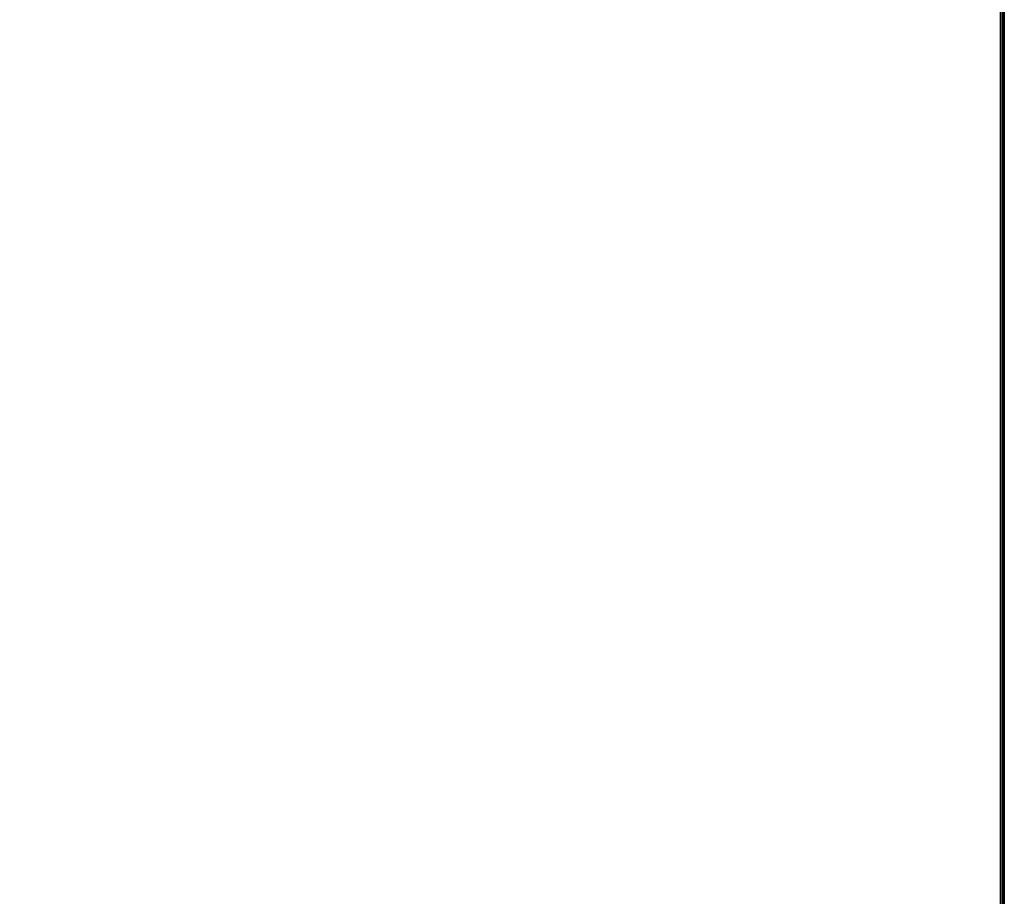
# Model space of a CAD drawing. Header units: inches. Extents: x -59 to 680, y -62 to 131.
# Tile 254 of 256: x 627 to 663, y 4 to 37. Entities that reach past the tile are written whole.
import ezdxf

# ---------------------------------------------------------------- set-up
doc = ezdxf.new("R2010")
doc.units = ezdxf.units.IN
doc.header["$MEASUREMENT"] = 0
for name, color, linetype in [('A-FURN-3-COLLECTION-RUG-BOTTOM', 8, 'Continuous'), ('A-FURN-3-COLLECTION-RUG-SEC1', 9, 'Continuous'), ('A-FURN-3-COLLECTION-RUG-TRIM2', 2, 'Continuous')]:
    doc.layers.add(name, color=color, linetype=linetype)

# ---------------------------------------------------------------- blocks, each defined once
blk = doc.blocks.new('HCGN-MNTP-3D-3')
at = {"layer": 'A-FURN-3-COLLECTION-RUG-BOTTOM', "invisible_edges": 10}
blk.add_3dface([(58.74, -39.235), (-58.74, -39.235), (-58.74, 39.235), (58.74, 39.235)], dxfattribs=at)
at = {"layer": 'A-FURN-3-COLLECTION-RUG-SEC1', "invisible_edges": 5}
blk.add_3dface([(-58.74, 39.235, 0.315), (-58.74, -39.235, 0.315), (58.74, -39.235, 0.315), (58.74, 39.235, 0.315)], dxfattribs=at)
at = {"layer": 'A-FURN-3-COLLECTION-RUG-TRIM2'}
mesh = blk.add_polymesh((2, 7), dxfattribs=at)
for k, corner in enumerate([(-58.74, -39.235), (-58.74, -39.304, 0.028), (-58.74, -39.353, 0.085), (-58.74, -39.37, 0.157), (-58.74, -39.353, 0.23), (-58.74, -39.304, 0.287), (-58.74, -39.235, 0.315), (58.74, -39.235), (58.74, -39.304, 0.028), (58.74, -39.353, 0.085), (58.74, -39.37, 0.157), (58.74, -39.353, 0.23), (58.74, -39.304, 0.287), (58.74, -39.235, 0.315)]):
    mesh.set_mesh_vertex(divmod(k, 7), corner)

msp = doc.modelspace()

# ---------------------------------------------------------------- block references
at = {"rotation": 90}
msp.add_blockref('HCGN-MNTP-3D-3', (623.57, 17.411), dxfattribs=at)

doc.saveas('drawing.dxf')
